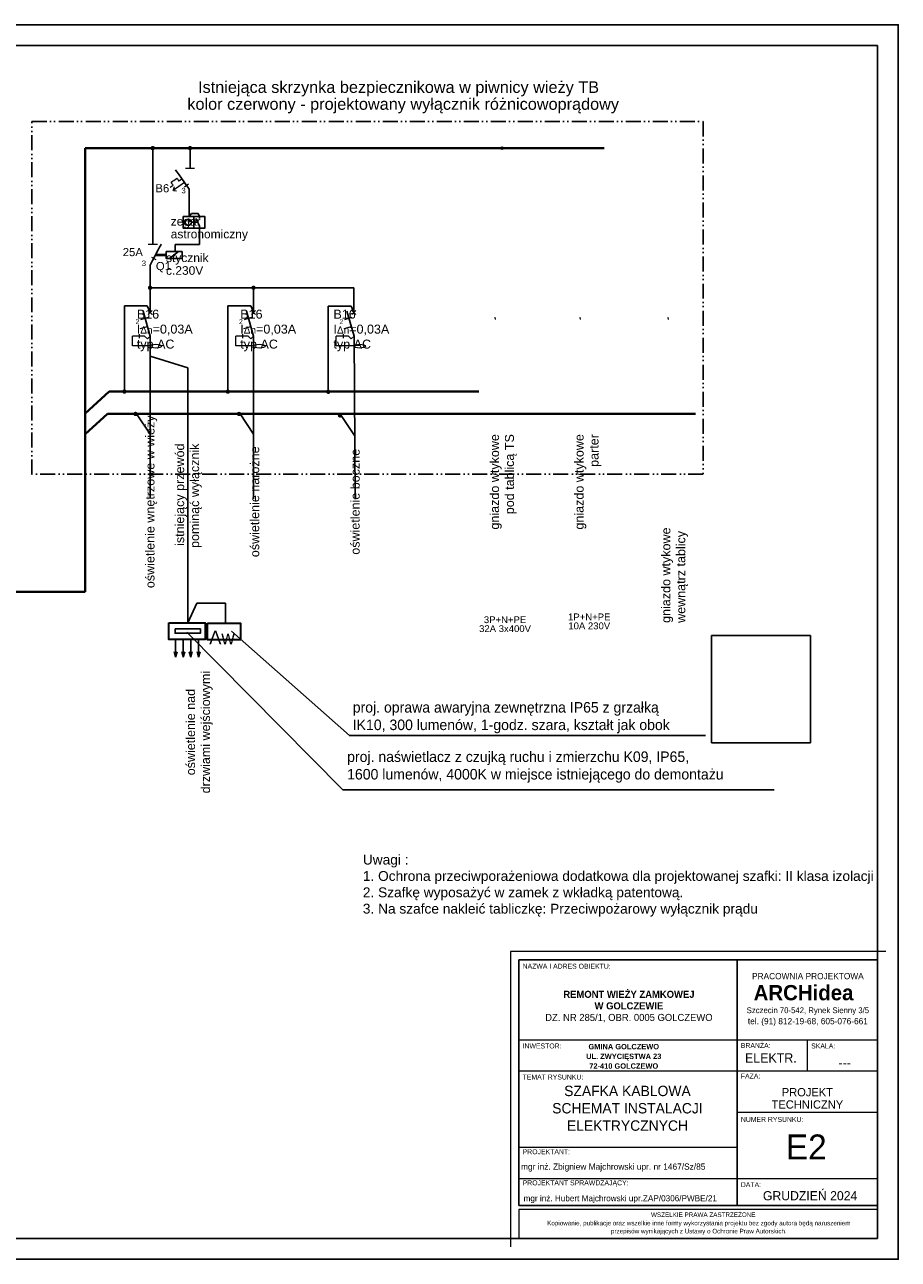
# Model space of a CAD drawing. Header units: millimetres. Extents: x 4221 to 4641, y -4100 to -3803.
# Tile 2 of 2: x 4431 to 4641, y -4100 to -3803. Entities that reach past the tile are written whole.
import ezdxf

# ---------------------------------------------------------------- set-up
doc = ezdxf.new("R2010")
doc.units = ezdxf.units.MM
doc.linetypes.add('ACAD_ISO12W100', pattern=[21, 12, -3, 0, -3, 0, -3])
for name, color, linetype, lineweight in [('0_Nr_pióra__1', 7, 'Continuous', 13), ('inw_legenda_Nr_pióra__1', 7, 'Continuous', 13), ('OPISY', 7, 'Continuous', 25)]:
    doc.layers.add(name, color=color, linetype=linetype, lineweight=lineweight)
for name, color, linetype in [('_E_opis', 7, 'Continuous'), ('ELEKTR', 7, 'Continuous'), ('ELEKTRYKA', 7, 'Continuous'), ('Warstwa 1', 7, 'Continuous'), ('wsp-sieci-ośw', 7, 'Continuous')]:
    doc.layers.add(name, color=color, linetype=linetype)
doc.styles.get("Standard").update_dxf_attribs({"font": 'arial.ttf'})
doc.styles.add('STYL_AUTOMATYCZNY_1', font='GOTHIC.TTF')
doc.styles.add('STYL_AUTOMATYCZNY_3', font='GOTHIC.TTF')
picture_1 = doc.add_image_def('image2.jpg', size_in_pixel=(705, 767))

# ---------------------------------------------------------------- blocks, each defined once
blk = doc.blocks.new('G$CE0875BF1')
at = {"color": 1, "lineweight": 30}
blk.add_lwpolyline([(0, 27.5440098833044), (29.07443952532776, 27.5440098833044), (29.07443952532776, 14.19836551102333), (0, 14.19836551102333)], close=True, dxfattribs=at)
at = {"color": 1}
blk.add_lwpolyline([(4.989838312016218, 22.7667700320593), (25.23731076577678, 22.7667700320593), (25.23731076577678, 19.27582650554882), (4.989838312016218, 19.27582650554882)], close=True, dxfattribs=at)
for points in [[(5.391878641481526, 13.77759045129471), (5.391878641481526, 0)], [(11.50102981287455, 13.77759045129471), (11.50102981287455, 0)], [(17.53745299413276, 13.77759045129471), (17.53745299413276, 0)], [(23.86478813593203, 13.77759045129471), (23.86478813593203, 0)], [(5.391878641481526, 0), (4.181684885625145, 4.341861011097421)], [(5.391878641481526, 0), (6.602072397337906, 4.341861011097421)], [(11.50102981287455, 0), (10.29083605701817, 4.341861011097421)], [(11.50102981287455, 0), (12.71122356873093, 4.341861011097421)], [(17.53745299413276, 0), (16.32725923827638, 4.341861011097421)], [(17.53745299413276, 0), (18.74764674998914, 4.341861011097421)], [(23.86478813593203, 0), (22.65459438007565, 4.341861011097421)], [(23.86478813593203, 0), (25.07498189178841, 4.341861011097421)]]:
    blk.add_lwpolyline(points, dxfattribs=at)
blk = doc.blocks.new('G$C7FFB0E30')
at = {"color": 1, "lineweight": 30}
blk.add_lwpolyline([(31.0261894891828, 27.35753124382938), (57.46426846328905, 27.35753124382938), (57.46426846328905, 13.95230810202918), (31.0261894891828, 13.95230810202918)], close=True, dxfattribs=at)
blk.add_blockref('G$CE0875BF1', (0, 0))
at = {"layer": 'inw_legenda_Nr_pióra__1', "linetype": 'Continuous', "insert": (32.31760146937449, 10.39945821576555), "char_height": 11, "attachment_point": 7, "style": 'STYL_AUTOMATYCZNY_1'}
blk.add_mtext('\\A1;\\pxse0.733333,ql;{\\C1;Aw}', dxfattribs=at)

msp = doc.modelspace()

# ---------------------------------------------------------------- hatches: boundary and pattern name
at = {"layer": '_E_opis'}
h = msp.add_hatch(color=1, dxfattribs=at)
h.dxf.hatch_style = 1
edge = h.paths.add_edge_path()
edge.add_arc((4545.512518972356, -3832.326850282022), 0.4428380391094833, 180, 0)
edge.add_arc((4545.512518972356, -3832.326850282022), 0.4428380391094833, 0, 180)
at = {"layer": 'ELEKTRYKA', "linetype": 'Continuous', "lineweight": 40, "ltscale": 3}
for points in [[(4543.624847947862, -3872.985692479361), (4543.91855716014, -3872.901775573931), (4544.095487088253, -3873.521030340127), (4543.801777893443, -3873.604947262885)], [(4564.093725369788, -3873.014105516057), (4564.387434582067, -3872.930188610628), (4564.56436451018, -3873.549443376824), (4564.270655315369, -3873.633360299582)], [(4585.268937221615, -3873.014105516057), (4585.562646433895, -3872.930188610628), (4585.739576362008, -3873.549443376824), (4585.445867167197, -3873.633360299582)], [(4585.268937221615, -3873.014105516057), (4585.562646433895, -3872.930188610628), (4585.739576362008, -3873.549443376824), (4585.445867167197, -3873.633360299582)]]:
    msp.add_hatch(color=250, dxfattribs=at).paths.add_polyline_path(points)

# ---------------------------------------------------------------- linework, layer by layer
at = {"layer": '0_Nr_pióra__1', "linetype": 'Continuous', "ltscale": 10}
for points in [[(4637.89405194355, -4025.614500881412), (4547.559759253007, -4025.614500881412), (4547.559759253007, -4096.614500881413)], [(4549.552817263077, -4046.791575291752), (4635.90099393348, -4046.791575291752)], [(4619.014425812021, -4054.282717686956), (4619.014425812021, -4046.791575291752)], [(4549.552817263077, -4054.282717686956), (4635.90099393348, -4054.282717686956)], [(4602.081475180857, -4064.234529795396), (4635.90099393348, -4064.234529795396)], [(4602.081475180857, -4080.156212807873), (4635.90099393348, -4080.156212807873)], [(4549.552817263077, -4086.707956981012), (4602.081475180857, -4086.707956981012)]]:
    msp.add_lwpolyline(points, dxfattribs=at)
for points in [[(4549.552817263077, -4086.707956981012), (4635.90099393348, -4086.707956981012), (4635.90099393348, -4027.607558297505), (4549.552817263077, -4027.607558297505)], [(4602.081475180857, -4086.707956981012), (4549.552817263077, -4086.707956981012), (4549.552817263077, -4027.607558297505), (4602.081475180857, -4027.607558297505)], [(4635.90099393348, -4086.707956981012), (4602.081475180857, -4086.707956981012), (4602.081475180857, -4027.607558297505), (4635.90099393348, -4027.607558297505)], [(4635.90099393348, -4087.612761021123), (4549.552817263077, -4087.612761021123), (4549.552817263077, -4094.62144346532), (4635.90099393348, -4094.62144346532)]]:
    msp.add_lwpolyline(points, close=True, dxfattribs=at)
at = {"layer": '0_Nr_pióra__1', "linetype": 'Continuous', "ltscale": 10, "flags": 128}
for points in [[(4549.552817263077, -4072.638976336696), (4602.264449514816, -4072.638976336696)], [(4549.552817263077, -4080.156212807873), (4602.264449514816, -4080.156212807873)]]:
    msp.add_lwpolyline(points, dxfattribs=at)
at = {"layer": '_E_opis'}
for p, q in [((4635.90099393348, -3807.62144346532), (4245.90099393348, -3807.62144346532)), ((4635.90099393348, -4094.62144346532), (4635.90099393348, -3807.62144346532)), ((4460.131803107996, -3870.271423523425), (4454.619219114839, -3870.271423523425)), ((4454.619219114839, -3870.271423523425), (4454.619219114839, -3890.88235009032)), ((4460.79467885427, -3871.792994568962), (4460.131803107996, -3870.271423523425)), ((4485.026610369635, -3870.271423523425), (4479.514026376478, -3870.271423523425)), ((4479.514026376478, -3870.271423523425), (4479.514026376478, -3890.88235009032)), ((4485.689486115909, -3871.792994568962), (4485.026610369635, -3870.271423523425)), ((4509.204576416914, -3870.311904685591), (4503.691992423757, -3870.311904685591)), ((4503.691992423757, -3870.311904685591), (4503.691992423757, -3890.922831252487)), ((4509.867452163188, -3871.833475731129), (4509.204576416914, -3870.311904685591)), ((4245.90099393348, -4094.62144346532), (4635.90099393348, -4094.62144346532))]:
    msp.add_line(p, q, dxfattribs=at)
at = {"layer": '_E_opis', "linetype": 'ACAD_ISO12W100', "ltscale": 0.3}
for p, q in [((4432.321918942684, -3825.924842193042), (4593.936884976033, -3825.924842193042)), ((4432.321918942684, -3910.812751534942), (4432.321918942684, -3825.924842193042)), ((4593.936884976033, -3825.924842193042), (4593.936884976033, -3910.643973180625)), ((4593.936884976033, -3910.717992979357), (4432.321918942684, -3910.717992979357))]:
    msp.add_line(p, q, dxfattribs=at)
at = {"layer": '_E_opis'}
msp.add_lwpolyline([(4220.90099393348, -4099.621443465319), (4640.90099393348, -4099.621443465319), (4640.90099393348, -3802.62144346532), (4220.90099393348, -3802.62144346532)], close=True, dxfattribs=at)
for points in [[(4460.79467885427, -3860.444235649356), (4460.79467885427, -3865.906358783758)], [(4460.79467885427, -3865.906358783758), (4509.866985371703, -3865.906358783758)], [(4460.817623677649, -3877.530262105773), (4460.817623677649, -3916.421829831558)], [(4485.712430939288, -3877.530262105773), (4485.712430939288, -3916.681940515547)], [(4509.889930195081, -3877.530262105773), (4510.169639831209, -3916.727081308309)], [(4460.817623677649, -3882.398815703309), (4469.866762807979, -3885.191734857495), (4469.866762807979, -3946.544902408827)], [(4457.565992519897, -3896.262160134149), (4460.817623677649, -3901.105078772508)], [(4482.460799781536, -3896.262160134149), (4485.712430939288, -3901.105078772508)], [(4506.773381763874, -3896.632708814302), (4510.025012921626, -3901.475627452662)], [(4611.014978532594, -3986.704896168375), (4507.216290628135, -3986.704896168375), (4469.663106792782, -3948.729766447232)], [(4480.422726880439, -3948.518793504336), (4508.798587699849, -3973.62457370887), (4594.453602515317, -3973.62457370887)]]:
    msp.add_lwpolyline(points, dxfattribs=at)
at = {"layer": '_E_opis', "color": 1}
msp.add_lwpolyline([(4478.922511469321, -3946.600846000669), (4478.922511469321, -3941.786482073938), (4472.082373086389, -3941.786482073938), (4469.866762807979, -3946.544902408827)], dxfattribs=at)
at = {"layer": 'ELEKTR', "lineweight": 13, "ltscale": 2}
for p, q in [((4469.306099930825, -3837.146193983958), (4471.531738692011, -3837.146193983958)), ((4460.330098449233, -3855.39443728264), (4462.555737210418, -3855.39443728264))]:
    msp.add_line(p, q, dxfattribs=at)
for points, knots in [([(4465.658025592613, -3841.692433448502), (4465.658025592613, -3841.692433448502), (4466.350538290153, -3841.20746641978), (4466.350538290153, -3841.20746641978), (4466.350538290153, -3841.20746641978), (4466.350538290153, -3841.20746641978), (4465.873302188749, -3840.5259554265), (4465.873302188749, -3840.5259554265), (4465.873302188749, -3840.5259554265), (4465.873302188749, -3840.5259554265), (4467.258327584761, -3839.556120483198), (4467.258327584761, -3839.556120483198), (4467.258327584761, -3839.556120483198), (4467.258327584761, -3839.556120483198), (4467.735662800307, -3840.237631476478), (4467.735662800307, -3840.237631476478), (4467.735662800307, -3840.237631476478), (4467.735662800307, -3840.237631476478), (4468.428175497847, -3839.752763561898), (4468.428175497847, -3839.752763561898)], [0, 0, 0, 0, 0.2, 0.2, 0.2, 0.3, 0.4, 0.4, 0.4, 0.5, 0.6000000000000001, 0.6000000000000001, 0.6000000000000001, 0.7000000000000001, 0.8, 0.8, 0.8, 0.9, 1, 1, 1, 1]), ([(4469.049920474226, -3840.544787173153), (4469.049920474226, -3840.544787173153), (4466.349646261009, -3842.533221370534), (4466.349646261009, -3842.533221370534), (4466.349646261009, -3842.533221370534), (4466.349646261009, -3842.533221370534), (4466.642133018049, -3841.606302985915), (4466.642133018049, -3841.606302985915)], [0, 0, 0, 0, 0.5, 0.5, 0.5, 0.75, 1, 1, 1, 1])]:
    msp.add_open_spline(points, degree=3, knots=knots, dxfattribs=at)
for points in [[(4466.417143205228, -3842.510127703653), (4466.417143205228, -3842.510127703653), (4467.182207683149, -3842.577921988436), (4467.182207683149, -3842.577921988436)], [(4470.027927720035, -3841.000307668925), (4470.027927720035, -3841.000307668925), (4469.064931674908, -3841.722653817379), (4469.064931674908, -3841.722653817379)], [(4462.282864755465, -3859.178400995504), (4462.282864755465, -3859.178400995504), (4461.199504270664, -3858.653543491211), (4461.199504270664, -3858.653543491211)]]:
    msp.add_open_spline(points, degree=3, dxfattribs=at)
at = {"layer": 'ELEKTRYKA', "color": 7, "lineweight": 15}
for p, q in [((4460.322912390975, -3872.304170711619), (4461.266445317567, -3871.360637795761)), ((4461.266445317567, -3872.304170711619), (4460.322912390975, -3871.360637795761)), ((4485.217719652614, -3872.304170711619), (4486.161252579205, -3871.360637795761)), ((4486.161252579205, -3872.304170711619), (4485.217719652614, -3871.360637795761)), ((4509.395218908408, -3872.304170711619), (4510.338751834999, -3871.360637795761)), ((4510.338751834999, -3872.304170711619), (4509.395218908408, -3871.360637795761))]:
    msp.add_line(p, q, dxfattribs=at)
at = {"layer": 'ELEKTRYKA', "color": 7, "linetype": 'Continuous', "lineweight": 18, "ltscale": 3}
for p, q in [((4458.454584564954, -3875.740544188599), (4460.166525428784, -3875.251418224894)), ((4483.349391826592, -3875.740544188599), (4485.061332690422, -3875.251418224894)), ((4507.526891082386, -3875.740544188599), (4509.238831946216, -3875.251418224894)), ((4458.169711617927, -3877.530262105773), (4456.542141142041, -3877.530262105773)), ((4458.169711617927, -3877.068931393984), (4458.169711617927, -3877.991592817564)), ((4458.169711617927, -3877.068931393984), (4458.169711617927, -3877.991592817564)), ((4459.481031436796, -3877.530262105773), (4458.169711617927, -3877.530262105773)), ((4459.481031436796, -3877.530262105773), (4458.169711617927, -3877.530262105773)), ((4460.149327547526, -3878.229502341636), (4460.817623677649, -3877.530262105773)), ((4460.817623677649, -3877.530262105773), (4460.149327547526, -3878.229502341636)), ((4483.064518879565, -3877.530262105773), (4481.43694840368, -3877.530262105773)), ((4483.064518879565, -3877.068931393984), (4483.064518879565, -3877.991592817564)), ((4483.064518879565, -3877.068931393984), (4483.064518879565, -3877.991592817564)), ((4484.375838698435, -3877.530262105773), (4483.064518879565, -3877.530262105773)), ((4484.375838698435, -3877.530262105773), (4483.064518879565, -3877.530262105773)), ((4485.044134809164, -3878.229502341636), (4485.712430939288, -3877.530262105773)), ((4485.712430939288, -3877.530262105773), (4485.044134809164, -3878.229502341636)), ((4507.242018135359, -3877.530262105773), (4505.614447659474, -3877.530262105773)), ((4507.242018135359, -3877.068931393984), (4507.242018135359, -3877.991592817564)), ((4507.242018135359, -3877.068931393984), (4507.242018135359, -3877.991592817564)), ((4508.553337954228, -3877.530262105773), (4507.242018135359, -3877.530262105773)), ((4508.553337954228, -3877.530262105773), (4507.242018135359, -3877.530262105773)), ((4509.221634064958, -3878.229502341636), (4509.889930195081, -3877.530262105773)), ((4509.889930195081, -3877.530262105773), (4509.221634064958, -3878.229502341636)), ((4460.77310618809, -3879.906784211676), (4456.542141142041, -3879.906784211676)), ((4485.667913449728, -3879.906784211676), (4481.43694840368, -3879.906784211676)), ((4509.845412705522, -3879.906784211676), (4505.614447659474, -3879.906784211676))]:
    msp.add_line(p, q, dxfattribs=at)
at = {"layer": 'ELEKTRYKA', "color": 250, "linetype": 'Continuous', "lineweight": 15}
for p, q in [((4456.542141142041, -3879.906784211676), (4456.542141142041, -3877.530262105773)), ((4481.43694840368, -3879.906784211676), (4481.43694840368, -3877.530262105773)), ((4505.614447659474, -3879.906784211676), (4505.614447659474, -3877.530262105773))]:
    msp.add_line(p, q, dxfattribs=at)
at = {"layer": 'ELEKTRYKA', "color": 250, "linetype": 'Continuous', "lineweight": 15, "ltscale": 3}
for p, q in [((4460.149327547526, -3878.229502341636), (4459.481031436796, -3877.530262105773)), ((4460.149327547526, -3878.229502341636), (4459.481031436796, -3877.530262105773)), ((4485.044134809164, -3878.229502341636), (4484.375838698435, -3877.530262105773)), ((4485.044134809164, -3878.229502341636), (4484.375838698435, -3877.530262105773)), ((4509.221634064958, -3878.229502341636), (4508.553337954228, -3877.530262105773)), ((4509.221634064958, -3878.229502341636), (4508.553337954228, -3877.530262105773))]:
    msp.add_line(p, q, dxfattribs=at)
at = {"layer": 'ELEKTRYKA', "lineweight": 13, "const_width": 0.5209859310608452}
for points in [[(4461.182424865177, -3832.307051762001, 1), (4461.703410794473, -3832.307051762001, 1)], [(4470.164495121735, -3832.307051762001, 1), (4470.68548105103, -3832.307051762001, 1)], [(4460.534185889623, -3865.906358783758, 1), (4461.055171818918, -3865.906358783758, 1)], [(4485.428993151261, -3865.906358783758, 1), (4485.949979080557, -3865.906358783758, 1)], [(4454.358726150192, -3890.88235009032, 1), (4454.879712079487, -3890.88235009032, 1)], [(4479.25353341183, -3890.88235009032, 1), (4479.774519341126, -3890.88235009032, 1)], [(4503.43149945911, -3890.922831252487, 1), (4503.952485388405, -3890.922831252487, 1)], [(4457.045006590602, -3896.262160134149, 1), (4457.565992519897, -3896.262160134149, 1)], [(4481.93981385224, -3896.262160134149, 1), (4482.460799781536, -3896.262160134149, 1)], [(4506.252395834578, -3896.632708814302, 1), (4506.773381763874, -3896.632708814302, 1)]]:
    msp.add_lwpolyline(points, format="xyb", close=True, dxfattribs=at)
at = {"layer": 'ELEKTRYKA', "color": 7}
for points in [[(4460.79467885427, -3871.832404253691), (4460.79467885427, -3865.906358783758)], [(4485.689486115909, -3872.142901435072), (4485.689486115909, -3865.906358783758)], [(4509.866985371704, -3871.83240425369), (4509.866985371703, -3865.906358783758)]]:
    msp.add_lwpolyline(points, dxfattribs=at)
at = {"layer": 'ELEKTRYKA', "color": 7, "lineweight": 20}
for points in [[(4460.312178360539, -3873.092125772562), (4458.521896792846, -3873.647357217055)], [(4485.206985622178, -3873.092125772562), (4483.416704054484, -3873.647357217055)], [(4509.384484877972, -3873.092125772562), (4507.594203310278, -3873.647357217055)]]:
    msp.add_lwpolyline(points, dxfattribs=at)
at = {"layer": 'ELEKTRYKA', "color": 7, "linetype": 'Continuous', "lineweight": 18, "ltscale": 3}
for centre in [(4462.184587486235, -3879.954756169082), (4487.079394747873, -3879.954756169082), (4511.256894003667, -3879.954756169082)]:
    msp.add_ellipse(centre, major_axis=(-1.418799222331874, 0), ratio=0.3333333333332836, dxfattribs=at)
at = {"layer": 'wsp-sieci-ośw', "color": 7, "lineweight": 40}
for p, q in [((4461.873434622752, -3832.326850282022), (4445.186381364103, -3832.326850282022)), ((4445.186381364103, -3832.326850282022), (4445.186381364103, -3939.065396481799)), ((4445.186381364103, -3939.065396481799), (4370.93426189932, -3939.065396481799))]:
    msp.add_line(p, q, dxfattribs=at)
at = {"layer": 'wsp-sieci-ośw', "color": 7, "lineweight": -3}
for p, q in [((4466.856340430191, -3857.187120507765), (4466.856340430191, -3855.464743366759)), ((4466.856340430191, -3855.464743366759), (4472.68853168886, -3855.464743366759)), ((4460.817623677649, -3877.530262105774), (4459.099988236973, -3871.518538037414)), ((4485.712430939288, -3877.530262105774), (4483.994795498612, -3871.518538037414)), ((4509.889930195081, -3877.530262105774), (4508.172294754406, -3871.518538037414))]:
    msp.add_line(p, q, dxfattribs=at)
for points in [[(4461.442917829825, -3855.39443728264), (4461.442917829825, -3832.315024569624)], [(4470.418919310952, -3837.146193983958), (4470.425230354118, -3832.38476406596)], [(4470.18775441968, -3842.177219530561), (4470.188120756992, -3848.784315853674)], [(4472.709781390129, -3848.784315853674), (4472.353938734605, -3848.020022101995), (4470.787317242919, -3848.020022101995), (4470.191547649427, -3848.784315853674)], [(4471.358802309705, -3848.784315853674), (4471.358802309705, -3851.558610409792)], [(4472.709781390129, -3849.257752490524), (4472.709781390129, -3848.784315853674)], [(4470.014992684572, -3850.144434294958), (4470.014992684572, -3849.601962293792)], [(4470.014992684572, -3850.144434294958), (4470.527443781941, -3849.750621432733)], [(4470.758380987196, -3850.144434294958), (4472.251991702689, -3850.145243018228)], [(4472.68853168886, -3851.042624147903), (4471.815451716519, -3849.247861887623)], [(4472.68853168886, -3851.042624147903), (4472.68853168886, -3855.464743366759)], [(4464.690533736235, -3857.865692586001), (4462.214384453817, -3857.865692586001)], [(4465.446995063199, -3858.879986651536), (4467.625606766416, -3857.187120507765)], [(4464.690533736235, -3858.165367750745), (4462.058620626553, -3858.165367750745)]]:
    msp.add_lwpolyline(points, dxfattribs=at)
at = {"layer": 'wsp-sieci-ośw', "color": 7, "lineweight": 40}
for points in [[(4461.726487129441, -3832.326850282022), (4570.100978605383, -3832.326850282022)], [(4450.992145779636, -3890.88235009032), (4445.186381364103, -3896.171658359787)], [(4450.992145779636, -3890.88235009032), (4539.899041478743, -3890.88235009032)], [(4450.558060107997, -3896.262160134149), (4445.186381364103, -3901.155997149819)], [(4450.558060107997, -3896.262160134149), (4592.112833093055, -3896.262160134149)]]:
    msp.add_lwpolyline(points, dxfattribs=at)
at = {"layer": 'wsp-sieci-ośw', "color": 7, "lineweight": -3}
for points in [[(4468.725418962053, -3848.784315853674), (4473.992185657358, -3848.784315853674), (4473.992185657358, -3851.558610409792), (4468.725418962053, -3851.558610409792)], [(4464.690533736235, -3857.187120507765), (4468.503103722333, -3857.187120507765), (4468.503103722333, -3858.879986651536), (4464.690533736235, -3858.879986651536)]]:
    msp.add_lwpolyline(points, close=True, dxfattribs=at)
msp.add_circle((4470.014992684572, -3850.144434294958), 0.7433883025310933, dxfattribs=at)
for points in [[(4466.910931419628, -3837.497315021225), (4466.910931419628, -3837.497315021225), (4469.589479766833, -3841.322773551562), (4470.18775441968, -3842.177219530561)], [(4463.452399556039, -3855.442992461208), (4463.452399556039, -3855.442992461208), (4461.279919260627, -3859.576886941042), (4460.79467885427, -3860.50022449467)]]:
    msp.add_open_spline(points, degree=3, dxfattribs=at)

# ---------------------------------------------------------------- block references
at = {"layer": '_E_opis', "xscale": 0.3, "yscale": 0.3, "zscale": 0.3}
msp.add_blockref('G$C7FFB0E30', (4465.333310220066, -3954.808105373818), dxfattribs=at)

# ---------------------------------------------------------------- texts
at = {"layer": '0_Nr_pióra__1', "linetype": 'Continuous'}
for s, insert, char_height, attachment_point, style in [('\\A1;{\\pql;\\fCentury Gothic|b0|i0|c238|p34;  NAZWA I ADRES OBIEKTU:}', (4549.552817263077, -4029.729096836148), 1.195834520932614, 7, 'STYL_AUTOMATYCZNY_1'), ('\\A1;{\\pql;\\fCentury Gothic|b1|i0|c238|p34;ARCHidea}', (4606.077432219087, -4037.366951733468), 3.673603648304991, 7, 'STYL_AUTOMATYCZNY_3'), ('\\A1;{\\pql;\\fCentury Gothic|b0|i0|c238|p34;  \\fCentury Gothic|b0|i0|c238|p34;INWESTOR\\fCentury Gothic|b0|i0|c238|p34;:}', (4549.552817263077, -4048.913113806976), 1.195834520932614, 7, 'STYL_AUTOMATYCZNY_1'), ('\\A1;{\\pql;\\fCentury Gothic|b0|i0|c238|p34;  \\fCentury Gothic|b0|i0|c238|p34;BRANŻA\\fCentury Gothic|b0|i0|c238|p34;:}', (4602.081475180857, -4048.780130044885), 1.195834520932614, 7, 'STYL_AUTOMATYCZNY_1'), ('\\A1;{\\pql;\\fCentury Gothic|b0|i0|c238|p34;  \\fCentury Gothic|b0|i0|c238|p34;SKALA\\fCentury Gothic|b0|i0|c238|p34;:}', (4619.014425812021, -4048.913113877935), 1.195834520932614, 7, 'STYL_AUTOMATYCZNY_1'), ('\\A1;\\pxqc;\\P{\\H2.8x;ELEKTR.\\P}', (4610.218305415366, -4052.289637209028), 0.797223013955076, 8, 'STYL_AUTOMATYCZNY_1'), ('\\A1;{\\pql;\\fCentury Gothic|b0|i0|c238|p34;  TEMAT RYSUNKU:}', (4549.552817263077, -4056.383980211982), 1.195834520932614, 7, 'STYL_AUTOMATYCZNY_1'), ('\\A1;{\\pql;\\fCentury Gothic|b0|i0|c238|p34;  \\fCentury Gothic|b0|i0|c238|p34;FAZA\\fCentury Gothic|b0|i0|c238|p34;:}', (4602.081475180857, -4056.141518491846), 1.195834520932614, 7, 'STYL_AUTOMATYCZNY_1'), ('\\A1;\\pxqc;SZAFKA KABLOWA\\PSCHEMAT INSTALACJI \\PELEKTRYCZNYCH', (4575.703230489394, -4063.300924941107), 2.5, 5, 'STYL_AUTOMATYCZNY_1'), ('\\A1;{\\pql;\\fCentury Gothic|b0|i0|c238|p34;  \\fCentury Gothic|b0|i0|c238|p34;NUMER RYSUNKU\\fCentury Gothic|b0|i0|c238|p34;:}', (4602.081475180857, -4066.584676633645), 1.195834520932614, 7, 'STYL_AUTOMATYCZNY_1'), ('\\A1;\\pxqc;E2', (4618.748996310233, -4075.595379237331), 6, 8, 'STYL_AUTOMATYCZNY_1'), ('\\A1;{\\pql;\\fCentury Gothic|b0|i0|c238|p34;  PROJEKTANT:}', (4549.552817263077, -4074.363590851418), 1.199999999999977, 7, 'STYL_AUTOMATYCZNY_1'), ('\\A1;\\pxql;mgr inż. Zbigniew Majchrowski upr. nr 1467/Sz/85', (4550.098668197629, -4078.525514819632), 1.499999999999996, 7, 'STYL_AUTOMATYCZNY_1'), ('\\A1;{\\pql;\\fCentury Gothic|b0|i0|c238|p34;  PROJEKTANT SPRAWDZAJĄCY:}', (4549.552817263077, -4082.175603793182), 1.199999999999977, 7, 'STYL_AUTOMATYCZNY_1'), ('\\A1;{\\pql;\\fCentury Gothic|b0|i0|c238|p34;  \\fCentury Gothic|b0|i0|c238|p34;DATA\\fCentury Gothic|b0|i0|c238|p34;:}', (4602.081475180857, -4082.264400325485), 1.195834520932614, 7, 'STYL_AUTOMATYCZNY_1'), ('\\A1;\\pxqc;GRUDZIEŃ 2024', (4619.669585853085, -4085.458348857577), 2.2, 8, 'STYL_AUTOMATYCZNY_1'), ('\\A1;\\pxql;mgr inż. Hubert Majchrowski upr.ZAP/0306/PWBE/21', (4550.701555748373, -4086.113866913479), 1.469999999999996, 7, 'STYL_AUTOMATYCZNY_1'), ('\\A1;{\\pql;\\fCentury Gothic|b0|i0|c238|p34;WSZELKIE PRAWA ZASTRZEŻONE}', (4581.377158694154, -4089.454662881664), 1.09618164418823, 7, 'STYL_AUTOMATYCZNY_1')]:
    msp.add_mtext(s, dxfattribs=dict(at, insert=insert, char_height=char_height, attachment_point=attachment_point, style=style))
at = {"layer": '0_Nr_pióra__1', "linetype": 'Continuous', "attachment_point": 8}
for s, insert, char_height, line_spacing_factor, style in [('\\A1;\\pxqc;PRACOWNIA PROJEKTOWA\\P\\P\\P{\\H0.933333x;Szczecin 70-542, Rynek Sienny 3/5\\P\\H1.071429x;tel. (91) 812-19-68, 605-076-661}', (4619.130714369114, -4043.529922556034), 1.494793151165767, 1.105531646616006, 'STYL_AUTOMATYCZNY_1'), ('\\A1;{\\pqc;\\fCentury Gothic|b1|i0|c238|p34;REMONT WIEŻY ZAMKOWEJ \\P\\pqc;\\fCentury Gothic|b1|i0|c238|p34;W GOLCZEWIE\\P\\pqc;\\fCentury Gothic|b0|i0|c238|p34;DZ. NR 285/1, OBR. 0005 GOLCZEWO}', (4576.053560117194, -4042.60077227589), 1.7, 0.9814325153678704, 'STYL_AUTOMATYCZNY_3'), ('\\A1;{\\pqc;\\fCentury Gothic|b1|i0|c238|p34;GMINA GOLCZEWO\\P\\pqc;\\fCentury Gothic|b1|i0|c238|p34;UL. ZWYCIĘSTWA 23\\P\\pqc;\\fCentury Gothic|b1|i0|c238|p34;72-410 GOLCZEWO}', (4574.817146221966, -4053.78885354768), 1.295487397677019, 1.079695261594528, 'STYL_AUTOMATYCZNY_3'), ('\\A1;\\pxqc;\\P{\\H2.79721x;---}', (4628.000266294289, -4053.463110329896), 0.7972230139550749, 1.108493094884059, 'STYL_AUTOMATYCZNY_1'), ('\\A1;\\pxqc;PROJEKT \\PTECHNICZNY', (4619.014425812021, -4063.406455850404), 2, 0.8874194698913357, 'STYL_AUTOMATYCZNY_1'), ('\\A1;{\\pqc;\\fCentury Gothic|b0|i0|c238|p34;Kopiowanie, publikacje oraz wszelkie inne formy wykorzystania projektu bez zgody autora będą naruszeniem \\P\\pqc;\\fCentury Gothic|b0|i0|c238|p34;przepisów wynikających z Ustawy o Ochronie Praw Autorskich.}', (4592.880651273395, -4093.718884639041), 1.09618164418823, 1.059750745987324, 'STYL_AUTOMATYCZNY_1')]:
    msp.add_mtext(s, dxfattribs=dict(at, insert=insert, char_height=char_height, line_spacing_factor=line_spacing_factor, style=style))
at = {"layer": 'ELEKTR', "color": 7, "lineweight": 13, "char_height": 1.953744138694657, "attachment_point": 2, "line_spacing_factor": 0.8952444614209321}
for s, insert in [('{\\fArial|b0|i0|c238|p34;\\PB6}', (4463.744989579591, -3838.074443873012)), ('25A', (4456.645141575, -3856.347205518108)), ('{\\fArial|b0|i0|c238|p34;\\PQ1}', (4464.011644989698, -3856.791975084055))]:
    msp.add_mtext(s, dxfattribs=dict(at, insert=insert))
at = {"layer": 'ELEKTR', "color": 7, "char_height": 1.640669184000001, "attachment_point": 2, "line_spacing_factor": 0.7878004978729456}
for s, insert in [('3P+N+PE\\P32A 3x400V', (4546.239582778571, -3944.938093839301)), ('1P+N+PE\\P10A 230V', (4566.509753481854, -3944.263473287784))]:
    msp.add_mtext(s, dxfattribs=dict(at, insert=insert))
at = {"layer": 'ELEKTRYKA', "lineweight": 13, "char_height": 1.321656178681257, "attachment_point": 5}
for insert in [(4468.861031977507, -3842.537183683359), (4459.320894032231, -3860.033851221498)]:
    msp.add_mtext('3', dxfattribs=dict(at, insert=insert))
at = {"layer": 'ELEKTRYKA', "color": 7, "char_height": 2.063707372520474, "attachment_point": 5, "line_spacing_factor": 0.8903119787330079}
for s, insert in [('\\A1;\\pxse0.654163,ql;zegar\\Pastronomiczny', (4475.060104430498, -3851.765305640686)), ('\\A1;\\pxql;stycznik\\Pc.230V', (4469.75981081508, -3860.235174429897))]:
    msp.add_mtext(s, dxfattribs=dict(at, insert=insert))
at = {"layer": 'ELEKTRYKA', "color": 7, "attachment_point": 5}
for s, insert, char_height in [('\\pxql;B16\\PI{\\H0.80153x;Δn}=0,03A\\Ptyp AC', (4464.336617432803, -3876.180481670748), 2.16108), ('\\pxql;B16\\PI{\\H0.80153x;Δn}=0,03A\\Ptyp AC', (4489.231424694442, -3876.180481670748), 2.16108), ('\\pxql;B16\\PI{\\H0.80153x;Δn}=0,03A\\Ptyp AC', (4511.657848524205, -3876.180481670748), 2.16108), ('2', (4457.761820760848, -3874.059051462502), 1.170585), ('2', (4482.656628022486, -3874.059051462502), 1.170585), ('2', (4506.83412727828, -3874.059051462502), 1.170585)]:
    msp.add_mtext(s, dxfattribs=dict(at, insert=insert, char_height=char_height))
at = {"layer": 'OPISY', "attachment_point": 5, "line_spacing_factor": 0.8333158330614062}
for s, insert, char_height in [('{\\C7;Istniejąca skrzynka bezpiecznikowa w piwnicy wieży TB\\H0.785269x;\\C256; \\P\\H1.100261x; }', (4520.614324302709, -3819.810069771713), 2.8), ('{\\H0.785269x;kolor czerwony - projektowany wyłącznik różnicowoprądowy\\P\\H1.100261x; }', (4521.718915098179, -3824.20457966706), 3.56565888)]:
    msp.add_mtext(s, dxfattribs=dict(at, insert=insert, char_height=char_height))
at = {"layer": 'OPISY', "char_height": 2.52864, "attachment_point": 1}
for s, insert in [('\\pxql;{\\A1;\\fCentury Gothic|b0|i0|c238|p34;\\C1;proj. oprawa awaryjna zewnętrzna IP65 z grzałką\\PIK10, 300 lumenów, 1-godz. szara, kształt jak obok }', (4509.582976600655, -3965.568780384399)), ('\\pxql;{\\A1;\\fCentury Gothic|b0|i0|c238|p34;\\C1;proj. naświetlacz z czujką ruchu i zmierzchu K09, IP65, \\P1600 lumenów, 4000K w miejsce istniejącego do demontażu}', (4508.232749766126, -3977.450776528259)), ('{\\H0.93331x;Uwagi :\\P1. Ochrona przeciwporażeniowa dodatkowa dla projektowanej szafki: II klasa izolacji\\P2. Szafkę wyposażyć w zamek z wkładką patentową.\\P3. Na szafce nakleić tabliczkę: Przeciwpożarowy wyłącznik prądu}', (4512.013384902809, -4002.294950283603))]:
    msp.add_mtext(s, dxfattribs=dict(at, insert=insert))
at = {"layer": 'Warstwa 1', "color": 7, "char_height": 2.158065, "attachment_point": 5, "rotation": 90}
for s, insert in [('\\pxqr;{\\fArial|b0|i0|c238|p32;oświetlenie wnętrzowe w wieży}', (4461.105331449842, -3917.391250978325)), ('\\pxqr;{\\fArial|b0|i0|c238|p32;istniejący przewód\\Ppominąć wyłącznik}', (4470.050584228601, -3915.94081199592)), ('\\pxqr;{\\fArial|b0|i0|c238|p32;oświetlenie narożne}', (4486.000138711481, -3917.391250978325)), ('\\pxqr;{\\fArial|b0|i0|c238|p32;gniazdo wtykowe \\Ppod tablicą TS}', (4545.83206531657, -3913.013562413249)), ('\\pxqr;{\\fArial|b0|i0|c238|p32;gniazdo wtykowe \\Pparter}', (4566.190954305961, -3913.013562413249)), ('\\pxqr;{\\fArial|b0|i0|c238|p32;oświetlenie boczne}', (4510.177637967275, -3917.391250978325)), ('\\pxql;{\\fArial|b0|i0|c238|p32;gniazdo wtykowe \\Pwewnątrz tablicy }', (4587.069046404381, -3934.62795827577)), ('\\pxqc;{\\fArial|b0|i0|c238|p32;oświetlenie nad \\Pdrzwiami wejściowymi}', (4472.6666487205, -3972.792745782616))]:
    msp.add_mtext(s, dxfattribs=dict(at, insert=insert))

# ---------------------------------------------------------------- pictures from other files: only their frames are drawn
at = {"color": 255}
image = msp.add_image(picture_1, insert=(4595.959866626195, -3975.407233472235), size_in_units=(23.793906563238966, 25.886420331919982), rotation=2.1377664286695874e-14, dxfattribs=at)
image.dxf.flags = 7

doc.saveas('drawing.dxf')
